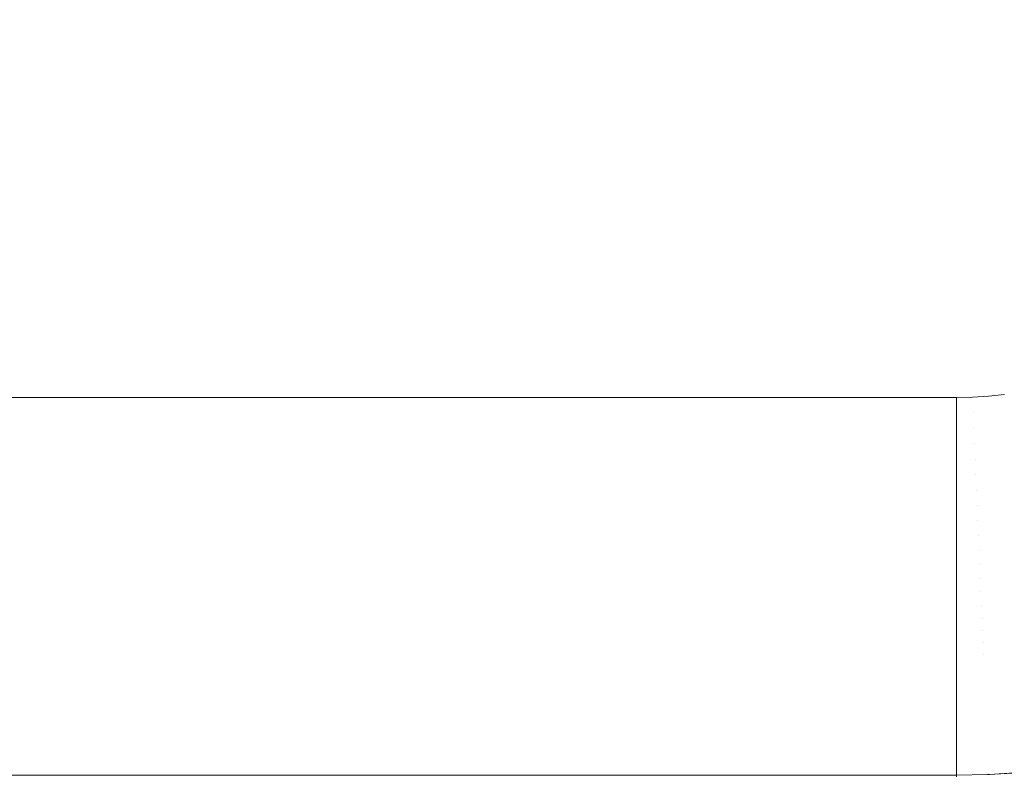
# Model space of a CAD drawing. Header units: centimetres. Extents: x -26 to 27.3, y -25.9 to -24.1.
# Tile 128 of 224: x 8.934 to 9.195, y -25.56 to -25.36. Entities that reach past the tile are written whole.
import ezdxf

# ---------------------------------------------------------------- set-up
doc = ezdxf.new("R2010")
doc.units = ezdxf.units.CM
doc.header["$LTSCALE"] = 2.54
doc.layers.add('Lucido design-1', color=7, linetype='Continuous')

# ---------------------------------------------------------------- blocks, each defined once
blk = doc.blocks.new('Gruppo-7-1')
at = {"color": 7, "linetype": 'Continuous', "lineweight": 9}
blk.add_3dface([(-25.91748, -24.15989, 1182.42273), (-25.91748, -25.75989, 1182.42273), (27.18252, -25.75989, 1182.42273), (27.18252, -24.15989, 1182.42273)], dxfattribs=at)
for points, invisible_edges in [([(-8.01748, -24.15989, 1182.02273), (9.28252, -24.15989, 1182.02273), (9.18252, -25.45989, 1182.02273), (-7.91748, -25.45989, 1182.02273)], 10), ([(9.18252, -25.45989, 1182.02273), (9.28252, -24.15989, 1182.02273), (9.28252, -25.35989, 1182.02273)], 9), ([(9.18252, -25.45989, 1182.02273), (9.28252, -25.35989, 1182.02273), (9.28243, -25.36413, 1182.02273), (9.28216, -25.36837, 1182.02273)], 9), ([(9.28216, -25.36837, 1182.02273), (9.28171, -25.37259, 1182.02273), (9.18252, -25.45989, 1182.02273)], 10), ([(9.191, -25.45953, 1182.02273), (9.18676, -25.4598, 1182.02273), (9.18252, -25.45989, 1182.02273), (9.28171, -25.37259, 1182.02273)], 12), ([(9.28171, -25.37259, 1182.02273), (9.19522, -25.45908, 1182.02273), (9.191, -25.45953, 1182.02273)], 9), ([(-7.91748, -25.46381, 1182.02265), (-7.91748, -25.45989, 1182.02273), (9.18252, -25.45989, 1182.02273), (9.18252, -25.46381, 1182.02265)], 8), ([(9.18693, -25.46372, 1182.02265), (9.18252, -25.46381, 1182.02265), (9.18252, -25.45989, 1182.02273), (9.18676, -25.4598, 1182.02273)], 9), ([(9.19133, -25.46344, 1182.02265), (9.18693, -25.46372, 1182.02265), (9.18676, -25.4598, 1182.02273), (9.191, -25.45953, 1182.02273)], 11), ([(9.19572, -25.46297, 1182.02265), (9.19133, -25.46344, 1182.02265), (9.191, -25.45953, 1182.02273), (9.19522, -25.45908, 1182.02273)], 11), ([(9.18252, -25.46381, 1182.02265), (9.18252, -25.46413, 1182.02263), (-7.91748, -25.46413, 1182.02263), (-7.91748, -25.46381, 1182.02265)], 10), ([(-7.91748, -25.46801, 1182.0224), (-7.91748, -25.46413, 1182.02263), (9.18252, -25.46413, 1182.02263), (9.18252, -25.46801, 1182.0224)], 10), ([(9.18693, -25.46372, 1182.02265), (9.18711, -25.46792, 1182.0224), (9.18252, -25.46801, 1182.0224), (9.18252, -25.46413, 1182.02263)], 11), ([(9.18252, -25.46413, 1182.02263), (9.18252, -25.46381, 1182.02265), (9.18693, -25.46372, 1182.02265)], 10), ([(9.19169, -25.46762, 1182.0224), (9.18711, -25.46792, 1182.0224), (9.18693, -25.46372, 1182.02265), (9.19133, -25.46344, 1182.02265)], 15), ([(9.19625, -25.46714, 1182.0224), (9.19169, -25.46762, 1182.0224), (9.19133, -25.46344, 1182.02265), (9.19572, -25.46297, 1182.02265)], 15), ([(9.18252, -25.46801, 1182.0224), (9.18252, -25.46837, 1182.02236), (-7.91748, -25.46837, 1182.02236), (-7.91748, -25.46801, 1182.0224)], 10), ([(9.18711, -25.46792, 1182.0224), (9.18728, -25.4721, 1182.02197), (9.18252, -25.4722, 1182.02197), (9.18252, -25.46837, 1182.02236)], 11), ([(9.18252, -25.46837, 1182.02236), (9.18252, -25.46801, 1182.0224), (9.18711, -25.46792, 1182.0224)], 10), ([(9.19204, -25.4718, 1182.02197), (9.18728, -25.4721, 1182.02197), (9.18711, -25.46792, 1182.0224), (9.19169, -25.46762, 1182.0224)], 15), ([(9.19678, -25.47129, 1182.02197), (9.19204, -25.4718, 1182.02197), (9.19169, -25.46762, 1182.0224), (9.19625, -25.46714, 1182.0224)], 15), ([(-7.91748, -25.4722, 1182.02197), (-7.91748, -25.46837, 1182.02236), (9.18252, -25.46837, 1182.02236), (9.18252, -25.4722, 1182.02197)], 10), ([(9.18252, -25.4722, 1182.02197), (9.18252, -25.47259, 1182.02191), (-7.91748, -25.47259, 1182.02191), (-7.91748, -25.4722, 1182.02197)], 10), ([(-7.91748, -25.47636, 1182.02136), (-7.91748, -25.47259, 1182.02191), (9.18252, -25.47259, 1182.02191), (9.18252, -25.47636, 1182.02136)], 10), ([(9.18728, -25.4721, 1182.02197), (9.18746, -25.47626, 1182.02136), (9.18252, -25.47636, 1182.02136), (9.18252, -25.47259, 1182.02191)], 11), ([(9.18252, -25.47259, 1182.02191), (9.18252, -25.4722, 1182.02197), (9.18728, -25.4721, 1182.02197)], 10), ([(9.1924, -25.47594, 1182.02136), (9.18746, -25.47626, 1182.02136), (9.18728, -25.4721, 1182.02197), (9.19204, -25.4718, 1182.02197)], 15), ([(9.19731, -25.47542, 1182.02136), (9.1924, -25.47594, 1182.02136), (9.19204, -25.4718, 1182.02197), (9.19678, -25.47129, 1182.02197)], 15), ([(9.19275, -25.48006, 1182.02058), (9.18764, -25.48038, 1182.02058), (9.18746, -25.47626, 1182.02136), (9.1924, -25.47594, 1182.02136)], 15), ([(9.19784, -25.47951, 1182.02058), (9.19275, -25.48006, 1182.02058), (9.1924, -25.47594, 1182.02136), (9.19731, -25.47542, 1182.02136)], 15), ([(9.18252, -25.47636, 1182.02136), (9.18252, -25.47679, 1182.02128), (-7.91748, -25.47679, 1182.02128), (-7.91748, -25.47636, 1182.02136)], 10), ([(-7.91748, -25.48049, 1182.02058), (-7.91748, -25.47679, 1182.02128), (9.18252, -25.47679, 1182.02128), (9.18252, -25.48049, 1182.02058)], 10), ([(9.18746, -25.47626, 1182.02136), (9.18764, -25.48038, 1182.02058), (9.18252, -25.48049, 1182.02058), (9.18252, -25.47679, 1182.02128)], 11), ([(9.18252, -25.47679, 1182.02128), (9.18252, -25.47636, 1182.02136), (9.18746, -25.47626, 1182.02136)], 10), ([(9.18252, -25.48049, 1182.02058), (9.18252, -25.48095, 1182.02047), (-7.91748, -25.48095, 1182.02047), (-7.91748, -25.48049, 1182.02058)], 10), ([(-7.91748, -25.48458, 1182.01963), (-7.91748, -25.48095, 1182.02047), (9.18252, -25.48095, 1182.02047), (9.18252, -25.48458, 1182.01963)], 10), ([(9.18764, -25.48038, 1182.02058), (9.18781, -25.48447, 1182.01963), (9.18252, -25.48458, 1182.01963), (9.18252, -25.48095, 1182.02047)], 11), ([(9.18252, -25.48095, 1182.02047), (9.18252, -25.48049, 1182.02058), (9.18764, -25.48038, 1182.02058)], 10), ([(9.19309, -25.48413, 1182.01963), (9.18781, -25.48447, 1182.01963), (9.18764, -25.48038, 1182.02058), (9.19275, -25.48006, 1182.02058)], 15), ([(9.19836, -25.48357, 1182.01963), (9.19309, -25.48413, 1182.01963), (9.19275, -25.48006, 1182.02058), (9.19784, -25.47951, 1182.02058)], 15), ([(9.19887, -25.48758, 1182.01851), (9.19344, -25.48815, 1182.01851), (9.19309, -25.48413, 1182.01963), (9.19836, -25.48357, 1182.01963)], 15), ([(9.18252, -25.48458, 1182.01963), (9.18252, -25.48508, 1182.01949), (-7.91748, -25.48508, 1182.01949), (-7.91748, -25.48458, 1182.01963)], 10), ([(-7.91748, -25.48862, 1182.01851), (-7.91748, -25.48508, 1182.01949), (9.18252, -25.48508, 1182.01949), (9.18252, -25.48862, 1182.01851)], 10), ([(9.18781, -25.48447, 1182.01963), (9.18798, -25.4885, 1182.01851), (9.18252, -25.48862, 1182.01851), (9.18252, -25.48508, 1182.01949)], 11), ([(9.18252, -25.48508, 1182.01949), (9.18252, -25.48458, 1182.01963), (9.18781, -25.48447, 1182.01963)], 10), ([(9.19344, -25.48815, 1182.01851), (9.18798, -25.4885, 1182.01851), (9.18781, -25.48447, 1182.01963), (9.19309, -25.48413, 1182.01963)], 15), ([(9.18252, -25.48862, 1182.01851), (9.18252, -25.48917, 1182.01833), (-7.91748, -25.48917, 1182.01833), (-7.91748, -25.48862, 1182.01851)], 10), ([(9.18798, -25.4885, 1182.01851), (9.18815, -25.49249, 1182.01722), (9.18252, -25.4926, 1182.01722), (9.18252, -25.48917, 1182.01833)], 11), ([(9.18252, -25.48917, 1182.01833), (9.18252, -25.48862, 1182.01851), (9.18798, -25.4885, 1182.01851)], 10), ([(9.19377, -25.49213, 1182.01722), (9.18815, -25.49249, 1182.01722), (9.18798, -25.4885, 1182.01851), (9.19344, -25.48815, 1182.01851)], 15), ([(9.19938, -25.49153, 1182.01722), (9.19377, -25.49213, 1182.01722), (9.19344, -25.48815, 1182.01851), (9.19887, -25.48758, 1182.01851)], 15), ([(-7.91748, -25.4926, 1182.01722), (-7.91748, -25.48917, 1182.01833), (9.18252, -25.48917, 1182.01833), (9.18252, -25.4926, 1182.01722)], 10), ([(9.19987, -25.49542, 1182.01577), (9.19411, -25.49604, 1182.01577), (9.19377, -25.49213, 1182.01722), (9.19938, -25.49153, 1182.01722)], 15), ([(9.18252, -25.4926, 1182.01722), (9.18252, -25.4932, 1182.017), (-7.91748, -25.4932, 1182.017), (-7.91748, -25.4926, 1182.01722)], 10), ([(-7.91748, -25.49653, 1182.01577), (-7.91748, -25.4932, 1182.017), (9.18252, -25.4932, 1182.017), (9.18252, -25.49653, 1182.01577)], 10), ([(9.18815, -25.49249, 1182.01722), (9.18832, -25.49641, 1182.01577), (9.18252, -25.49653, 1182.01577), (9.18252, -25.4932, 1182.017)], 11), ([(9.18252, -25.4932, 1182.017), (9.18252, -25.4926, 1182.01722), (9.18815, -25.49249, 1182.01722)], 10), ([(9.19411, -25.49604, 1182.01577), (9.18832, -25.49641, 1182.01577), (9.18815, -25.49249, 1182.01722), (9.19377, -25.49213, 1182.01722)], 15), ([(9.18252, -25.49653, 1182.01577), (9.18252, -25.49717, 1182.0155), (-7.91748, -25.49717, 1182.0155), (-7.91748, -25.49653, 1182.01577)], 10), ([(9.18832, -25.49641, 1182.01577), (9.18848, -25.50026, 1182.01416), (9.18252, -25.50039, 1182.01416), (9.18252, -25.49717, 1182.0155)], 11), ([(9.18252, -25.49717, 1182.0155), (9.18252, -25.49653, 1182.01577), (9.18832, -25.49641, 1182.01577)], 10), ([(9.19443, -25.49988, 1182.01416), (9.18848, -25.50026, 1182.01416), (9.18832, -25.49641, 1182.01577), (9.19411, -25.49604, 1182.01577)], 15), ([(9.20036, -25.49925, 1182.01416), (9.19443, -25.49988, 1182.01416), (9.19411, -25.49604, 1182.01577), (9.19987, -25.49542, 1182.01577)], 15), ([(-7.91748, -25.50039, 1182.01416), (-7.91748, -25.49717, 1182.0155), (9.18252, -25.49717, 1182.0155), (9.18252, -25.50039, 1182.01416)], 10), ([(9.20084, -25.503, 1182.01239), (9.19475, -25.50365, 1182.01239), (9.19443, -25.49988, 1182.01416), (9.20036, -25.49925, 1182.01416)], 15), ([(9.18252, -25.50039, 1182.01416), (9.18252, -25.50107, 1182.01384), (-7.91748, -25.50107, 1182.01384), (-7.91748, -25.50039, 1182.01416)], 10), ([(-7.91748, -25.50417, 1182.01239), (-7.91748, -25.50107, 1182.01384), (9.18252, -25.50107, 1182.01384), (9.18252, -25.50417, 1182.01239)], 10), ([(9.18848, -25.50026, 1182.01416), (9.18864, -25.50404, 1182.01239), (9.18252, -25.50417, 1182.01239), (9.18252, -25.50107, 1182.01384)], 11), ([(9.18252, -25.50107, 1182.01384), (9.18252, -25.50039, 1182.01416), (9.18848, -25.50026, 1182.01416)], 10), ([(9.19475, -25.50365, 1182.01239), (9.18864, -25.50404, 1182.01239), (9.18848, -25.50026, 1182.01416), (9.19443, -25.49988, 1182.01416)], 15), ([(9.18252, -25.50417, 1182.01239), (9.18252, -25.5049, 1182.01201), (-7.91748, -25.5049, 1182.01201), (-7.91748, -25.50417, 1182.01239)], 10), ([(9.18864, -25.50404, 1182.01239), (9.1888, -25.50774, 1182.01046), (9.18252, -25.50787, 1182.01046), (9.18252, -25.5049, 1182.01201)], 11), ([(9.18252, -25.5049, 1182.01201), (9.18252, -25.50417, 1182.01239), (9.18864, -25.50404, 1182.01239)], 10), ([(9.19507, -25.50734, 1182.01046), (9.1888, -25.50774, 1182.01046), (9.18864, -25.50404, 1182.01239), (9.19475, -25.50365, 1182.01239)], 15), ([(9.20131, -25.50667, 1182.01046), (9.19507, -25.50734, 1182.01046), (9.19475, -25.50365, 1182.01239), (9.20084, -25.503, 1182.01239)], 15), ([(-7.91748, -25.50787, 1182.01046), (-7.91748, -25.5049, 1182.01201), (9.18252, -25.5049, 1182.01201), (9.18252, -25.50787, 1182.01046)], 10), ([(9.20177, -25.51026, 1182.00839), (9.19537, -25.51094, 1182.00839), (9.19507, -25.50734, 1182.01046), (9.20131, -25.50667, 1182.01046)], 15), ([(9.18252, -25.50787, 1182.01046), (9.18252, -25.50865, 1182.01002), (-7.91748, -25.50865, 1182.01002), (-7.91748, -25.50787, 1182.01046)], 10), ([(-7.91748, -25.51149, 1182.00839), (-7.91748, -25.50865, 1182.01002), (9.18252, -25.50865, 1182.01002), (9.18252, -25.51149, 1182.00839)], 10), ([(9.1888, -25.50774, 1182.01046), (9.18895, -25.51135, 1182.00839), (9.18252, -25.51149, 1182.00839), (9.18252, -25.50865, 1182.01002)], 11), ([(9.18252, -25.50865, 1182.01002), (9.18252, -25.50787, 1182.01046), (9.1888, -25.50774, 1182.01046)], 10), ([(9.19537, -25.51094, 1182.00839), (9.18895, -25.51135, 1182.00839), (9.1888, -25.50774, 1182.01046), (9.19507, -25.50734, 1182.01046)], 15), ([(9.18252, -25.51149, 1182.00839), (9.18252, -25.51231, 1182.00787), (-7.91748, -25.51231, 1182.00787), (-7.91748, -25.51149, 1182.00839)], 10), ([(-7.91748, -25.51501, 1182.00616), (-7.91748, -25.51231, 1182.00787), (9.18252, -25.51231, 1182.00787), (9.18252, -25.51501, 1182.00616)], 10), ([(9.18895, -25.51135, 1182.00839), (9.1891, -25.51487, 1182.00616), (9.18252, -25.51501, 1182.00616), (9.18252, -25.51231, 1182.00787)], 11), ([(9.18252, -25.51231, 1182.00787), (9.18252, -25.51149, 1182.00839), (9.18895, -25.51135, 1182.00839)], 10), ([(9.19567, -25.51445, 1182.00616), (9.1891, -25.51487, 1182.00616), (9.18895, -25.51135, 1182.00839), (9.19537, -25.51094, 1182.00839)], 15), ([(9.18252, -25.51501, 1182.00616), (9.18252, -25.51588, 1182.00556), (-7.91748, -25.51588, 1182.00556), (-7.91748, -25.51501, 1182.00616)], 10), ([(9.1891, -25.51487, 1182.00616), (9.18925, -25.51829, 1182.0038), (9.18252, -25.51844, 1182.0038), (9.18252, -25.51588, 1182.00556)], 11), ([(9.18252, -25.51588, 1182.00556), (9.18252, -25.51501, 1182.00616), (9.1891, -25.51487, 1182.00616)], 10), ([(9.19596, -25.51786, 1182.0038), (9.18925, -25.51829, 1182.0038), (9.1891, -25.51487, 1182.00616), (9.19567, -25.51445, 1182.00616)], 15), ([(-7.91748, -25.51844, 1182.0038), (-7.91748, -25.51588, 1182.00556), (9.18252, -25.51588, 1182.00556), (9.18252, -25.51844, 1182.0038)], 10), ([(9.18252, -25.51844, 1182.0038), (9.18252, -25.51934, 1182.00311), (-7.91748, -25.51934, 1182.00311), (-7.91748, -25.51844, 1182.0038)], 10), ([(-7.91748, -25.52176, 1182.00129), (-7.91748, -25.51934, 1182.00311), (9.18252, -25.51934, 1182.00311), (9.18252, -25.52176, 1182.00129)], 10), ([(9.18925, -25.51829, 1182.0038), (9.18939, -25.52161, 1182.00129), (9.18252, -25.52176, 1182.00129), (9.18252, -25.51934, 1182.00311)], 11), ([(9.18252, -25.51934, 1182.00311), (9.18252, -25.51844, 1182.0038), (9.18925, -25.51829, 1182.0038)], 10), ([(9.19625, -25.52117, 1182.00129), (9.18939, -25.52161, 1182.00129), (9.18925, -25.51829, 1182.0038), (9.19596, -25.51786, 1182.0038)], 15), ([(9.18252, -25.52176, 1182.00129), (9.18252, -25.5227, 1182.00052), (-7.91748, -25.5227, 1182.00052), (-7.91748, -25.52176, 1182.00129)], 10), ([(-7.91748, -25.52497, 1181.99865), (-7.91748, -25.5227, 1182.00052), (9.18252, -25.5227, 1182.00052), (9.18252, -25.52497, 1181.99865)], 10), ([(9.18939, -25.52161, 1182.00129), (9.18952, -25.52482, 1181.99865), (9.18252, -25.52497, 1181.99865), (9.18252, -25.5227, 1182.00052)], 11), ([(9.18252, -25.5227, 1182.00052), (9.18252, -25.52176, 1182.00129), (9.18939, -25.52161, 1182.00129)], 10), ([(9.19652, -25.52437, 1181.99865), (9.18952, -25.52482, 1181.99865), (9.18939, -25.52161, 1182.00129), (9.19625, -25.52117, 1182.00129)], 15), ([(9.18252, -25.52497, 1181.99865), (9.18252, -25.52594, 1181.99778), (-7.91748, -25.52594, 1181.99778), (-7.91748, -25.52497, 1181.99865)], 10), ([(9.18952, -25.52482, 1181.99865), (9.18966, -25.52791, 1181.99589), (9.18252, -25.52806, 1181.99589), (9.18252, -25.52594, 1181.99778)], 11), ([(9.18252, -25.52594, 1181.99778), (9.18252, -25.52497, 1181.99865), (9.18952, -25.52482, 1181.99865)], 10), ([(9.19678, -25.52746, 1181.99589), (9.18966, -25.52791, 1181.99589), (9.18952, -25.52482, 1181.99865), (9.19652, -25.52437, 1181.99865)], 15), ([(-7.91748, -25.52806, 1181.99589), (-7.91748, -25.52594, 1181.99778), (9.18252, -25.52594, 1181.99778), (9.18252, -25.52806, 1181.99589)], 10), ([(9.18252, -25.52806, 1181.99589), (9.18252, -25.52907, 1181.99491), (-7.91748, -25.52907, 1181.99491), (-7.91748, -25.52806, 1181.99589)], 10), ([(9.18966, -25.52791, 1181.99589), (9.18976, -25.53044, 1181.99344), (9.18252, -25.5306, 1181.99344), (9.18252, -25.52907, 1181.99491)], 11), ([(9.18252, -25.52907, 1181.99491), (9.18252, -25.52806, 1181.99589), (9.18966, -25.52791, 1181.99589)], 10), ([(9.197, -25.52998, 1181.99344), (9.18976, -25.53044, 1181.99344), (9.18966, -25.52791, 1181.99589), (9.19678, -25.52746, 1181.99589)], 15), ([(-7.91748, -25.5306, 1181.99344), (-7.91748, -25.52907, 1181.99491), (9.18252, -25.52907, 1181.99491), (9.18252, -25.5306, 1181.99344)], 10), ([(9.18252, -25.5306, 1181.99344), (9.18252, -25.53207, 1181.99191), (-7.91748, -25.53207, 1181.99191), (-7.91748, -25.5306, 1181.99344)], 10), ([(9.18252, -25.53207, 1181.99191), (9.18252, -25.5306, 1181.99344), (9.18976, -25.53044, 1181.99344), (9.18988, -25.53331, 1181.99045)], 14), ([(9.19724, -25.53284, 1181.99045), (9.18988, -25.53331, 1181.99045), (9.18976, -25.53044, 1181.99344), (9.197, -25.52998, 1181.99344)], 15), ([(-7.91748, -25.53347, 1181.99045), (-7.91748, -25.53207, 1181.99191), (9.18252, -25.53207, 1181.99191), (9.18252, -25.53347, 1181.99045)], 10), ([(9.18988, -25.53331, 1181.99045), (9.18252, -25.53347, 1181.99045), (9.18252, -25.53207, 1181.99191)], 9), ([(9.18252, -25.53494, 1181.98878), (9.18252, -25.53347, 1181.99045), (9.18988, -25.53331, 1181.99045), (9.19, -25.53605, 1181.98734)], 14), ([(9.19747, -25.53557, 1181.98734), (9.19, -25.53605, 1181.98734), (9.18988, -25.53331, 1181.99045), (9.19724, -25.53284, 1181.99045)], 15), ([(9.18252, -25.53347, 1181.99045), (9.18252, -25.53494, 1181.98878), (-7.91748, -25.53494, 1181.98878), (-7.91748, -25.53347, 1181.99045)], 10), ([(-7.91748, -25.53621, 1181.98734), (-7.91748, -25.53494, 1181.98878), (9.18252, -25.53494, 1181.98878), (9.18252, -25.53621, 1181.98734)], 10), ([(9.19, -25.53605, 1181.98734), (9.18252, -25.53621, 1181.98734), (9.18252, -25.53494, 1181.98878)], 9), ([(9.19769, -25.53817, 1181.98413), (9.19011, -25.53865, 1181.98413), (9.19, -25.53605, 1181.98734), (9.19747, -25.53557, 1181.98734)], 15), ([(9.18252, -25.53621, 1181.98734), (9.18252, -25.53768, 1181.98554), (-7.91748, -25.53768, 1181.98554), (-7.91748, -25.53621, 1181.98734)], 10), ([(-7.91748, -25.53882, 1181.98413), (-7.91748, -25.53768, 1181.98554), (9.18252, -25.53768, 1181.98554), (9.18252, -25.53882, 1181.98413)], 10), ([(9.18252, -25.53768, 1181.98554), (9.18252, -25.53621, 1181.98734), (9.19, -25.53605, 1181.98734), (9.19011, -25.53865, 1181.98413)], 14), ([(9.19011, -25.53865, 1181.98413), (9.18252, -25.53882, 1181.98413), (9.18252, -25.53768, 1181.98554)], 9), ([(9.1979, -25.54063, 1181.98082), (9.19022, -25.54112, 1181.98082), (9.19011, -25.53865, 1181.98413), (9.19769, -25.53817, 1181.98413)], 15), ([(9.18252, -25.53882, 1181.98413), (9.18252, -25.54027, 1181.98218), (-7.91748, -25.54027, 1181.98218), (-7.91748, -25.53882, 1181.98413)], 10), ([(-7.91748, -25.54129, 1181.98082), (-7.91748, -25.54027, 1181.98218), (9.18252, -25.54027, 1181.98218), (9.18252, -25.54129, 1181.98082)], 10), ([(9.18252, -25.54027, 1181.98218), (9.18252, -25.53882, 1181.98413), (9.19011, -25.53865, 1181.98413), (9.19022, -25.54112, 1181.98082)], 14), ([(9.19022, -25.54112, 1181.98082), (9.18252, -25.54129, 1181.98082), (9.18252, -25.54027, 1181.98218)], 9), ([(9.18252, -25.54272, 1181.97871), (9.18252, -25.54129, 1181.98082), (9.19022, -25.54112, 1181.98082), (9.19032, -25.54345, 1181.9774)], 14), ([(9.1981, -25.54295, 1181.9774), (9.19032, -25.54345, 1181.9774), (9.19022, -25.54112, 1181.98082), (9.1979, -25.54063, 1181.98082)], 15), ([(9.18252, -25.54129, 1181.98082), (9.18252, -25.54272, 1181.97871), (-7.91748, -25.54272, 1181.97871), (-7.91748, -25.54129, 1181.98082)], 10), ([(-7.91748, -25.54362, 1181.9774), (-7.91748, -25.54272, 1181.97871), (9.18252, -25.54272, 1181.97871), (9.18252, -25.54362, 1181.9774)], 10), ([(9.18252, -25.54362, 1181.9774), (9.18252, -25.54502, 1181.97515), (-7.91748, -25.54502, 1181.97515), (-7.91748, -25.54362, 1181.9774)], 10), ([(9.19032, -25.54345, 1181.9774), (9.18252, -25.54362, 1181.9774), (9.18252, -25.54272, 1181.97871)], 9), ([(9.18252, -25.54502, 1181.97515), (9.18252, -25.54362, 1181.9774), (9.19032, -25.54345, 1181.9774), (9.19041, -25.54563, 1181.9739)], 14), ([(9.19828, -25.54513, 1181.9739), (9.19041, -25.54563, 1181.9739), (9.19032, -25.54345, 1181.9774), (9.1981, -25.54295, 1181.9774)], 15), ([(-7.91748, -25.5458, 1181.9739), (-7.91748, -25.54502, 1181.97515), (9.18252, -25.54502, 1181.97515), (9.18252, -25.5458, 1181.9739)], 10), ([(9.18252, -25.5458, 1181.9739), (9.18252, -25.54717, 1181.97149), (-7.91748, -25.54717, 1181.97149), (-7.91748, -25.5458, 1181.9739)], 10), ([(9.19041, -25.54563, 1181.9739), (9.18252, -25.5458, 1181.9739), (9.18252, -25.54502, 1181.97515)], 9), ([(9.18252, -25.54717, 1181.97149), (9.18252, -25.5458, 1181.9739), (9.19041, -25.54563, 1181.9739), (9.19049, -25.54767, 1181.97032)], 14), ([(9.19846, -25.54716, 1181.97032), (9.19049, -25.54767, 1181.97032), (9.19041, -25.54563, 1181.9739), (9.19828, -25.54513, 1181.9739)], 15), ([(-7.91748, -25.54784, 1181.97032), (-7.91748, -25.54717, 1181.97149), (9.18252, -25.54717, 1181.97149), (9.18252, -25.54784, 1181.97032)], 10), ([(9.18252, -25.54784, 1181.97032), (9.18252, -25.54916, 1181.96774), (-7.91748, -25.54916, 1181.96774), (-7.91748, -25.54784, 1181.97032)], 10), ([(9.19049, -25.54767, 1181.97032), (9.18252, -25.54784, 1181.97032), (9.18252, -25.54717, 1181.97149)], 9), ([(9.18252, -25.54916, 1181.96774), (9.18252, -25.54784, 1181.97032), (9.19049, -25.54767, 1181.97032), (9.19057, -25.54955, 1181.96665)], 14), ([(9.19862, -25.54904, 1181.96665), (9.19057, -25.54955, 1181.96665), (9.19049, -25.54767, 1181.97032), (9.19846, -25.54716, 1181.97032)], 15), ([(-7.91748, -25.54972, 1181.96665), (-7.91748, -25.54916, 1181.96774), (9.18252, -25.54916, 1181.96774), (9.18252, -25.54972, 1181.96665)], 10), ([(9.18252, -25.54972, 1181.96665), (9.18252, -25.551, 1181.96391), (-7.91748, -25.551, 1181.96391), (-7.91748, -25.54972, 1181.96665)], 10), ([(-7.91748, -25.55145, 1181.96292), (-7.91748, -25.551, 1181.96391), (9.18252, -25.551, 1181.96391), (9.18252, -25.55145, 1181.96292)], 10), ([(9.18252, -25.55145, 1181.96292), (9.18252, -25.55266, 1181.96001), (-7.91748, -25.55266, 1181.96001), (-7.91748, -25.55145, 1181.96292)], 10), ([(9.19057, -25.54955, 1181.96665), (9.18252, -25.54972, 1181.96665), (9.18252, -25.54916, 1181.96774)], 9), ([(9.18252, -25.551, 1181.96391), (9.18252, -25.54972, 1181.96665), (9.19057, -25.54955, 1181.96665), (9.19065, -25.55128, 1181.96292)], 14), ([(9.19065, -25.55128, 1181.96292), (9.18252, -25.55145, 1181.96292), (9.18252, -25.551, 1181.96391)], 9), ([(9.18252, -25.55266, 1181.96001), (9.18252, -25.55145, 1181.96292), (9.19065, -25.55128, 1181.96292), (9.19072, -25.55286, 1181.95912)], 14), ([(9.19876, -25.55076, 1181.96292), (9.19065, -25.55128, 1181.96292), (9.19057, -25.54955, 1181.96665), (9.19862, -25.54904, 1181.96665)], 15), ([(9.1989, -25.55233, 1181.95912), (9.19072, -25.55286, 1181.95912), (9.19065, -25.55128, 1181.96292), (9.19876, -25.55076, 1181.96292)], 15), ([(-7.91748, -25.55303, 1181.95912), (-7.91748, -25.55266, 1181.96001), (9.18252, -25.55266, 1181.96001), (9.18252, -25.55303, 1181.95912)], 10), ([(9.18252, -25.55303, 1181.95912), (9.18252, -25.55416, 1181.95604), (-7.91748, -25.55416, 1181.95604), (-7.91748, -25.55303, 1181.95912)], 10), ([(-7.91748, -25.55445, 1181.95526), (-7.91748, -25.55416, 1181.95604), (9.18252, -25.55416, 1181.95604), (9.18252, -25.55445, 1181.95526)], 10), ([(9.19072, -25.55286, 1181.95912), (9.18252, -25.55303, 1181.95912), (9.18252, -25.55266, 1181.96001)], 9), ([(9.18252, -25.55416, 1181.95604), (9.18252, -25.55303, 1181.95912), (9.19072, -25.55286, 1181.95912), (9.19078, -25.55427, 1181.95526)], 14), ([(9.19078, -25.55427, 1181.95526), (9.18252, -25.55445, 1181.95526), (9.18252, -25.55416, 1181.95604)], 9), ([(9.19902, -25.55375, 1181.95526), (9.19078, -25.55427, 1181.95526), (9.19072, -25.55286, 1181.95912), (9.1989, -25.55233, 1181.95912)], 15), ([(9.19912, -25.555, 1181.95136), (9.19083, -25.55553, 1181.95136), (9.19078, -25.55427, 1181.95526), (9.19902, -25.55375, 1181.95526)], 15), ([(9.18252, -25.55445, 1181.95526), (9.18252, -25.55549, 1181.95201), (-7.91748, -25.55549, 1181.95201), (-7.91748, -25.55445, 1181.95526)], 10), ([(-7.91748, -25.5557, 1181.95136), (-7.91748, -25.55549, 1181.95201), (9.18252, -25.55549, 1181.95201), (9.18252, -25.5557, 1181.95136)], 10), ([(9.18252, -25.5557, 1181.95136), (9.18252, -25.55665, 1181.94792), (-7.91748, -25.55665, 1181.94792), (-7.91748, -25.5557, 1181.95136)], 10), ([(-7.91748, -25.5568, 1181.9474), (-7.91748, -25.55665, 1181.94792), (9.18252, -25.55665, 1181.94792), (9.18252, -25.5568, 1181.9474)], 10), ([(9.18252, -25.5568, 1181.9474), (9.18252, -25.55764, 1181.94379), (-7.91748, -25.55764, 1181.94379), (-7.91748, -25.5568, 1181.9474)], 10), ([(9.18252, -25.55549, 1181.95201), (9.18252, -25.55445, 1181.95526), (9.19078, -25.55427, 1181.95526), (9.19083, -25.55553, 1181.95136)], 14), ([(9.19083, -25.55553, 1181.95136), (9.18252, -25.5557, 1181.95136), (9.18252, -25.55549, 1181.95201)], 9), ([(9.18252, -25.55665, 1181.94792), (9.18252, -25.5557, 1181.95136), (9.19083, -25.55553, 1181.95136), (9.19087, -25.55662, 1181.9474)], 14), ([(9.19087, -25.55662, 1181.9474), (9.18252, -25.5568, 1181.9474), (9.18252, -25.55665, 1181.94792)], 9), ([(9.18252, -25.55764, 1181.94379), (9.18252, -25.5568, 1181.9474), (9.19087, -25.55662, 1181.9474), (9.19091, -25.55755, 1181.94341)], 14), ([(9.19922, -25.55609, 1181.9474), (9.19087, -25.55662, 1181.9474), (9.19083, -25.55553, 1181.95136), (9.19912, -25.555, 1181.95136)], 15), ([(9.1993, -25.55701, 1181.94341), (9.19091, -25.55755, 1181.94341), (9.19087, -25.55662, 1181.9474), (9.19922, -25.55609, 1181.9474)], 15), ([(-7.91748, -25.55773, 1181.94341), (-7.91748, -25.55764, 1181.94379), (9.18252, -25.55764, 1181.94379), (9.18252, -25.55773, 1181.94341)], 10), ([(9.18252, -25.55773, 1181.94341), (9.18252, -25.55844, 1181.93963), (-7.91748, -25.55844, 1181.93963), (-7.91748, -25.55773, 1181.94341)], 10), ([(-7.91748, -25.55849, 1181.93939), (-7.91748, -25.55844, 1181.93963), (9.18252, -25.55844, 1181.93963), (9.18252, -25.55849, 1181.93939)], 10), ([(9.18252, -25.55849, 1181.93939), (9.18252, -25.55908, 1181.93543), (-7.91748, -25.55908, 1181.93543), (-7.91748, -25.55849, 1181.93939)], 10), ([(-7.91748, -25.55909, 1181.93534), (-7.91748, -25.55908, 1181.93543), (9.18252, -25.55908, 1181.93543), (9.18252, -25.55909, 1181.93534)], 10), ([(-7.91748, -25.55952, 1181.93128), (-7.91748, -25.55909, 1181.93534), (9.18252, -25.55909, 1181.93534), (9.18252, -25.55952, 1181.93128)], 10), ([(9.19091, -25.55755, 1181.94341), (9.18252, -25.55773, 1181.94341), (9.18252, -25.55764, 1181.94379)], 9), ([(9.18252, -25.55844, 1181.93963), (9.18252, -25.55773, 1181.94341), (9.19091, -25.55755, 1181.94341), (9.19095, -25.55831, 1181.93939)], 14), ([(9.19095, -25.55831, 1181.93939), (9.18252, -25.55849, 1181.93939), (9.18252, -25.55844, 1181.93963)], 9), ([(9.18252, -25.55908, 1181.93543), (9.18252, -25.55849, 1181.93939), (9.19095, -25.55831, 1181.93939), (9.19097, -25.55891, 1181.93534)], 14), ([(9.19097, -25.55891, 1181.93534), (9.18252, -25.55909, 1181.93534), (9.18252, -25.55908, 1181.93543)], 9), ([(9.19099, -25.55934, 1181.93128), (9.18252, -25.55952, 1181.93128), (9.18252, -25.55909, 1181.93534), (9.19097, -25.55891, 1181.93534)], 13), ([(9.19099, -25.55934, 1181.93128), (9.191, -25.55961, 1181.9272), (9.18252, -25.55979, 1181.9272), (9.18252, -25.55953, 1181.93121)], 11), ([(9.18252, -25.55953, 1181.93121), (9.18252, -25.55952, 1181.93128), (9.19099, -25.55934, 1181.93128)], 10), ([(9.19936, -25.55777, 1181.93939), (9.19095, -25.55831, 1181.93939), (9.19091, -25.55755, 1181.94341), (9.1993, -25.55701, 1181.94341)], 15), ([(9.19941, -25.55837, 1181.93534), (9.19097, -25.55891, 1181.93534), (9.19095, -25.55831, 1181.93939), (9.19936, -25.55777, 1181.93939)], 15), ([(9.19945, -25.5588, 1181.93128), (9.19099, -25.55934, 1181.93128), (9.19097, -25.55891, 1181.93534), (9.19941, -25.55837, 1181.93534)], 15), ([(9.19947, -25.55907, 1181.9272), (9.191, -25.55961, 1181.9272), (9.19099, -25.55934, 1181.93128), (9.19945, -25.5588, 1181.93128)], 15), ([(9.19948, -25.55917, 1181.92327), (9.19101, -25.55971, 1181.92327), (9.191, -25.55961, 1181.9272), (9.19947, -25.55907, 1181.9272)], 15), ([(9.199, -25.5592, 1181.92273), (9.19101, -25.55971, 1181.92273), (9.19101, -25.55971, 1181.92327), (9.19948, -25.55917, 1181.92327)], 14), ([(9.19101, -25.55971, 1181.92273), (9.199, -25.5592, 1181.92273), (9.19899, -25.55919, 1181.72273), (9.19124, -25.5597, 1181.72273)], 10), ([(9.19995, -25.55915, 1181.72076), (9.19124, -25.55972, 1181.72076), (9.19124, -25.5597, 1181.72273), (9.19899, -25.55919, 1181.72273)], 11), ([(9.19996, -25.5593, 1181.71677), (9.19125, -25.55988, 1181.71677), (9.19124, -25.55972, 1181.72076), (9.19995, -25.55915, 1181.72076)], 15), ([(9.19999, -25.55962, 1181.71278), (9.19126, -25.56019, 1181.71278), (9.19125, -25.55988, 1181.71677), (9.19996, -25.5593, 1181.71677)], 15), ([(9.18252, -25.55952, 1181.93128), (9.18252, -25.55953, 1181.93121), (-7.91748, -25.55953, 1181.93121), (-7.91748, -25.55952, 1181.93128)], 10), ([(-7.91748, -25.55979, 1181.9272), (-7.91748, -25.55953, 1181.93121), (9.18252, -25.55953, 1181.93121), (9.18252, -25.55979, 1181.9272)], 10), ([(-7.91748, -25.55989, 1181.92327), (-7.91748, -25.55979, 1181.92697), (9.18252, -25.55979, 1181.92697), (9.18252, -25.55989, 1181.92327)], 10), ([(9.18252, -25.55979, 1181.9272), (9.18252, -25.55979, 1181.92697), (-7.91748, -25.55979, 1181.92697), (-7.91748, -25.55979, 1181.9272)], 10), ([(9.18252, -25.55989, 1181.92327), (9.18252, -25.55989, 1181.92273), (-7.91748, -25.55989, 1181.92273), (-7.91748, -25.55989, 1181.92327)], 8), ([(9.191, -25.55961, 1181.9272), (9.19101, -25.55971, 1181.92327), (9.18252, -25.55989, 1181.92327), (9.18252, -25.55979, 1181.92697)], 11), ([(9.18252, -25.55979, 1181.92697), (9.18252, -25.55979, 1181.9272), (9.191, -25.55961, 1181.9272)], 10), ([(9.19124, -25.55972, 1181.72076), (9.18252, -25.55991, 1181.72076), (9.18252, -25.55989, 1181.72273), (9.19071, -25.55971, 1181.72273)], 9), ([(9.18252, -25.55989, 1181.72273), (9.18252, -25.55989, 1181.92273), (9.19071, -25.55971, 1181.92273), (9.19071, -25.55971, 1181.72273)], 4), ([(9.19071, -25.55971, 1181.92273), (9.18252, -25.55989, 1181.92273), (9.18252, -25.55989, 1181.92327), (9.19101, -25.55971, 1181.92327)], 12), ([(9.18252, -25.56, 1181.71837), (9.18252, -25.55991, 1181.72076), (9.19124, -25.55972, 1181.72076), (9.19125, -25.55988, 1181.71677)], 14), ([(9.19125, -25.55988, 1181.71677), (9.18252, -25.56007, 1181.71677), (9.18252, -25.56, 1181.71837)], 9), ([(9.18252, -25.56029, 1181.71401), (9.18252, -25.56007, 1181.71677), (9.19125, -25.55988, 1181.71677), (9.19126, -25.56019, 1181.71278)], 14), ([(9.19071, -25.55971, 1181.72273), (9.19124, -25.5597, 1181.72273), (9.19124, -25.55972, 1181.72076)], 10), ([(9.19124, -25.5597, 1181.72273), (9.19071, -25.55971, 1181.72273), (9.19071, -25.55971, 1181.92273), (9.19101, -25.55971, 1181.92273)], 10), ([(9.19101, -25.55971, 1181.92327), (9.19101, -25.55971, 1181.92273), (9.19071, -25.55971, 1181.92273)], 9), ([(9.20003, -25.5601, 1181.70881), (9.19128, -25.56067, 1181.70881), (9.19126, -25.56019, 1181.71278), (9.19999, -25.55962, 1181.71278)], 15)]:
    blk.add_3dface(points, dxfattribs=dict(at, invisible_edges=invisible_edges))

msp = doc.modelspace()

# ---------------------------------------------------------------- block references
at = {"layer": 'Lucido design-1', "color": 7}
msp.add_blockref('Gruppo-7-1', (0, 0), dxfattribs=at)

doc.saveas('drawing.dxf')
